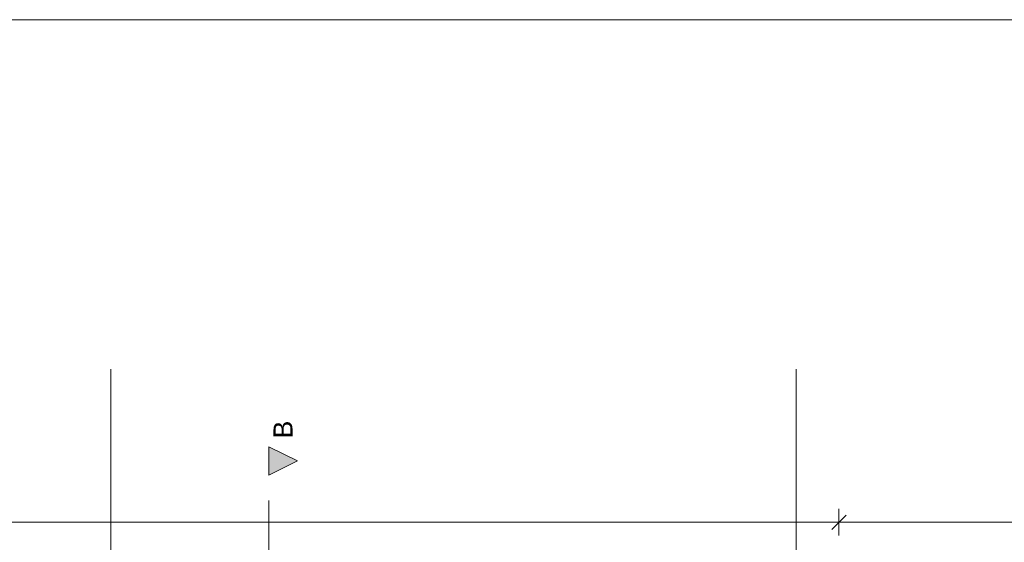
# Model space of a CAD drawing. Header units: millimetres. Extents: x 10 to 584, y 10 to 831.
# Tile 53 of 79: x 212 to 316, y 776 to 831. Entities that reach past the tile are written whole.
import ezdxf
from ezdxf.xclip import XClip

# ---------------------------------------------------------------- set-up
doc = ezdxf.new("R2010")
doc.units = ezdxf.units.MM
doc.header["$MEASUREMENT"] = 0
doc.header["$XCLIPFRAME"] = 0
doc.linetypes.add('B0204', pattern=[13, 10, -1, 1, -1])
doc.linetypes.add('B0302', pattern=[12.51, 6.26, -3.125, 0, -3.125])
for name, color, linetype in [('A Lijn doorsnede', 7, 'Continuous'), ('A Lijn doorsnede 2D arcering', 7, 'Continuous'), ('A Stramien', 7, 'Continuous'), ('Maatvoering 1_ 50_100', 7, 'Continuous')]:
    doc.layers.add(name, color=color, linetype=linetype)
doc.styles.add('GENERATED_STYLE_1', font='txt')

# ---------------------------------------------------------------- blocks, each defined once
blk = doc.blocks.new('Drawing_2_2', base_point=(78, 259.19))
at = {"layer": 'A Lijn doorsnede 2D arcering', "linetype": 'Continuous', "lineweight": 0, "true_color": 0x000000}
blk.add_hatch(color=18, dxfattribs=at).paths.add_polyline_path([(238.61, 786.13), (238.61, 783.13), (241.61, 784.63)])
at = {"layer": 'A Lijn doorsnede', "color": 9, "linetype": 'B0302', "lineweight": 0}
blk.add_line((238.61, 231.97), (238.61, 783.13), dxfattribs=at)
at = {"layer": 'A Lijn doorsnede', "color": 2, "linetype": 'Continuous', "lineweight": 0, "flags": 128}
blk.add_lwpolyline([(238.61, 786.13), (238.61, 783.13), (241.61, 784.63)], close=True, dxfattribs=at)
at = {"layer": 'A Stramien', "color": 9, "linetype": 'B0204', "lineweight": 0}
for p, q in [((222, 784.27), (222, 794.27)), ((294, 784.27), (294, 794.27)), ((222, 784.27), (222, 233.2)), ((294, 784.27), (294, 233.2))]:
    blk.add_line(p, q, dxfattribs=at)
at = {"layer": 'Maatvoering 1_ 50_100', "color": 1, "linetype": 'Continuous', "lineweight": 0}
for p, q in [((299.24, 778.94), (297.74, 777.44)), ((298.49, 776.78), (298.49, 779.59)), ((75.16, 778.19), (298.49, 778.19)), ((298.49, 778.19), (512.74, 778.19))]:
    blk.add_line(p, q, dxfattribs=at)
at = {"layer": 'A Lijn doorsnede', "color": 2, "linetype": 'Continuous', "lineweight": 0, "insert": (241.1, 788.86), "char_height": 2, "attachment_point": 9, "rotation": 90, "style": 'GENERATED_STYLE_1'}
blk.add_mtext('\\A1;{\\pqr;\\pt0;\\fArial|b0|i0|c0|p38;B}', dxfattribs=at)

msp = doc.modelspace()

# ---------------------------------------------------------------- linework, layer by layer
at = {"color": 1, "linetype": 'Continuous', "lineweight": 0, "flags": 128}
msp.add_lwpolyline([(10, 10), (584, 10), (584, 831), (10, 831)], close=True, dxfattribs=at)

# ---------------------------------------------------------------- next in the draw order: block references
at = {"color": 4, "linetype": 'Continuous', "lineweight": 0}
ref = msp.add_blockref('Drawing_2_2', (78, 259.19), dxfattribs=at)
XClip(ref).set_block_clipping_path([(30, 141.736842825), (586.5626696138, 806.4087291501)])

doc.saveas('drawing.dxf')
